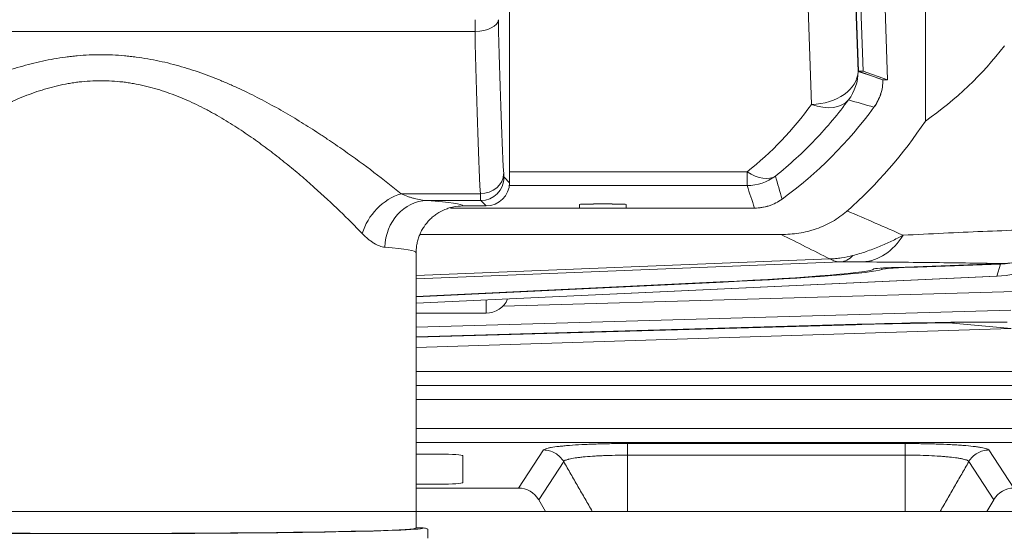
# Model space of a CAD drawing. Header units: millimetres. Extents: x 4 to 836, y 5 to 589.
# Tile 113 of 163: x 697 to 718, y 260 to 271. Entities that reach past the tile are written whole.
import ezdxf

# ---------------------------------------------------------------- set-up
doc = ezdxf.new("R2010")
doc.units = ezdxf.units.MM
doc.layers.add('1', color=7, linetype='Continuous', true_color=0xffffff)
doc.styles.add('ideas_simplex', font='simplex.shx')
doc.dimstyles.get("Standard").update_dxf_attribs({"dimtxt": 0.18, "dimasz": 0.18, "dimexe": 0.18, "dimexo": 0.0625, "dimgap": 0.09, "dimtad": 0, "dimtih": 1, "dimtoh": 1, "dimdec": 4, "dimzin": 0, "dimdsep": 46, "dimtxsty": 'Standard', "dimcen": 0.09, "dimadec": 0, "dimazin": 0, "dimtfac": 1, "dimtdec": 4, "dimtofl": 0, "dimtmove": 0, "dimatfit": 3, "dimfxl": 1, "dimtolj": 1, "dimtzin": 0, "dimarcsym": 0})

# ---------------------------------------------------------------- blocks, each defined once
blk = doc.blocks.new('_U1')
at = {"layer": '1', "color": 152, "lineweight": 13}
for p, q in [((700.230343, 313.020432), (786.941245, 313.020432)), ((718.867431, 260.359191), (786.941245, 260.359191))]:
    blk.add_line(p, q, dxfattribs=at)
at = {"layer": '1', "color": 27, "lineweight": 13}
blk.add_line((784.941245, 313.020432), (784.941245, 260.359191), dxfattribs=at)
at = {"layer": '1', "color": 87, "lineweight": 25}
for p, q in [((783.441245, 293.792312), (777.816245, 293.792312)), ((777.816245, 293.792312), (777.816245, 292.292312)), ((783.441245, 292.292312), (783.441245, 293.792312)), ((777.816245, 281.087312), (777.816245, 279.587312)), ((783.441245, 279.587312), (783.441245, 281.087312)), ((777.816245, 279.587312), (783.441245, 279.587312))]:
    blk.add_line(p, q, dxfattribs=at)
at = {"layer": '1', "color": 27, "lineweight": 18}
for points in [[(784.941245, 313.020432), (785.470226, 310.020434), (784.412264, 310.02043)], [(784.941245, 260.359191), (784.412264, 263.359189), (785.470226, 263.359193)]]:
    blk.add_solid(points, dxfattribs=at)
at = {"layer": '1', "color": 87, "linetype": 'Continuous', "lineweight": 25, "char_height": 3, "attachment_point": 7, "rotation": 90, "line_spacing_factor": 1.204819, "style": 'ideas_simplex'}
for s, insert in [('\\W1.2097;52,7', (775.975245, 281.034812)), ('\\W1.2097;2.07', (783.287745, 281.034812))]:
    blk.add_mtext(s, dxfattribs=dict(at, insert=insert))
blk = doc.blocks.new('_U5')
at = {"layer": '1', "color": 152, "lineweight": 13}
for p, q in [((691.391509, 321.859267), (806.925403, 321.859267)), ((663.165133, 260.359191), (806.925403, 260.359191))]:
    blk.add_line(p, q, dxfattribs=at)
at = {"layer": '1', "color": 27, "lineweight": 13}
blk.add_line((804.925403, 321.859267), (804.925403, 260.359191), dxfattribs=at)
at = {"layer": '1', "color": 87, "lineweight": 25}
for p, q in [((803.425403, 299.696729), (797.800403, 299.696729)), ((797.800403, 299.696729), (797.800403, 298.196729)), ((803.425403, 298.196729), (803.425403, 299.696729)), ((797.800403, 284.021729), (797.800403, 282.521729)), ((803.425403, 282.521729), (803.425403, 284.021729)), ((797.800403, 282.521729), (803.425403, 282.521729))]:
    blk.add_line(p, q, dxfattribs=at)
at = {"layer": '1', "color": 27, "lineweight": 18}
for points in [[(804.925403, 321.859267), (805.454384, 318.859269), (804.396422, 318.859265)], [(804.925403, 260.359191), (804.396422, 263.359189), (805.454384, 263.359193)]]:
    blk.add_solid(points, dxfattribs=at)
at = {"layer": '1', "color": 87, "linetype": 'Continuous', "lineweight": 25, "char_height": 3, "attachment_point": 7, "rotation": 90, "line_spacing_factor": 1.204819, "style": 'ideas_simplex'}
for s, insert in [('\\W1.2558;2.421', (803.271903, 283.969229)), ('\\W1.2097;61,5', (795.959403, 285.454229))]:
    blk.add_mtext(s, dxfattribs=dict(at, insert=insert))
blk = doc.blocks.new('_U6')
at = {"layer": '1', "color": 152, "lineweight": 13}
for p, q in [((707.915586, 361.359343), (604.33873, 361.359343)), ((696.641509, 245.904525), (604.338729, 245.904525))]:
    blk.add_line(p, q, dxfattribs=at)
at = {"layer": '1', "color": 27, "lineweight": 13}
blk.add_line((606.338729, 245.904525), (606.33873, 361.359343), dxfattribs=at)
at = {"layer": '1', "color": 87, "lineweight": 25}
for p, q in [((604.83873, 310.734434), (599.21373, 310.734434)), ((599.21373, 310.734434), (599.21373, 309.234434)), ((604.83873, 309.234434), (604.83873, 310.734434)), ((599.21373, 298.029434), (599.21373, 296.529434)), ((604.83873, 296.529434), (604.83873, 298.029434)), ((599.21373, 296.529434), (604.83873, 296.529434))]:
    blk.add_line(p, q, dxfattribs=at)
at = {"layer": '1', "color": 27, "lineweight": 18}
for points in [[(606.33873, 361.359343), (606.86771, 358.359345), (605.809749, 358.359341)], [(606.338729, 245.904525), (605.809749, 248.904523), (606.86771, 248.904527)]]:
    blk.add_solid(points, dxfattribs=at)
at = {"layer": '1', "color": 87, "linetype": 'Continuous', "lineweight": 25, "char_height": 3, "attachment_point": 7, "rotation": 90, "line_spacing_factor": 1.204819, "style": 'ideas_simplex'}
for s, insert in [('\\W1.1692;115,5', (597.37273, 296.491934)), ('\\W1.2097;4.55', (604.68523, 297.976934))]:
    blk.add_mtext(s, dxfattribs=dict(at, insert=insert))

msp = doc.modelspace()

# ---------------------------------------------------------------- linework, layer by layer
at = {"layer": '1', "color": 9, "linetype": 'Continuous', "lineweight": 18}
for p, q in [((716.803, 268.726), (716.803, 352.993)), ((709.392, 266.859), (710.392, 266.859)), ((705.985, 266.293), (713.711, 266.293)), ((716.173, 265.588), (718.484, 265.671)), ((718.409, 265.66), (716.632, 265.596)), ((705.892, 264.821), (718.339, 265.401)), ((718.33, 265.401), (718.339, 265.401)), ((712.402, 265.277), (705.892, 264.967)), ((705.892, 264.96), (712.47, 265.273)), ((705.892, 264.098), (715.341, 264.37)), ((715.306, 264.361), (705.892, 264.09)), ((718.115, 264.416), (718.552, 264.416)), ((718.636, 264.278), (705.892, 263.871)), ((705.892, 263.359), (724.892, 263.359))]:
    msp.add_line(p, q, dxfattribs=at)
at = {"layer": '1', "color": 252, "linetype": 'Continuous', "lineweight": 13}
for p, q in [((714.818, 285.273), (715.359, 269.787)), ((714.36, 269.08), (713.809, 284.859)), ((707.891, 267.634), (712.981, 267.634)), ((712.981, 267.341), (712.981, 267.634)), ((712.981, 267.341), (707.888, 267.341))]:
    msp.add_line(p, q, dxfattribs=at)
at = {"layer": '1', "color": 18, "linetype": 'Continuous', "lineweight": 18}
for p, q in [((714.827, 285.293), (715.368, 269.793)), ((714.927, 285.293), (715.468, 269.793)), ((715.991, 269.61), (715.759, 276.283)), ((715.368, 269.793), (715.892, 269.61)), ((715.368, 269.793), (715.468, 269.793)), ((715.468, 269.793), (715.991, 269.61)), ((715.892, 269.61), (715.991, 269.61)), ((706.392, 261.589), (705.891, 261.589)), ((706.892, 260.981), (706.892, 261.548)), ((705.891, 260.94), (706.392, 260.94))]:
    msp.add_line(p, q, dxfattribs=at)
at = {"layer": '1', "color": 27, "linetype": 'Continuous', "lineweight": 18}
for p, q in [((707.892, 275.899), (707.892, 267.404)), ((707.392, 266.905), (706.891, 266.905)), ((705.892, 260.005), (705.892, 265.904)), ((705.892, 264.609), (707.392, 264.609)), ((705.892, 260.005), (706.042, 260.005))]:
    msp.add_line(p, q, dxfattribs=at)
at = {"layer": '1', "color": 27, "linetype": 'Continuous', "lineweight": 13}
for p, q in [((707.154, 270.896), (707.154, 270.643)), ((707.154, 270.643), (670.629, 270.643)), ((707.775, 267.52), (707.892, 267.404)), ((705.568, 267.166), (707.267, 267.166)), ((707.276, 267.021), (706.125, 267.021)), ((707.392, 266.905), (707.276, 267.021)), ((707.392, 264.891), (707.392, 264.609)), ((706.042, 260.005), (706.038, 260.001))]:
    msp.add_line(p, q, dxfattribs=at)
at = {"layer": '1', "color": 252, "linetype": 'Continuous', "lineweight": 18}
for p, q in [((709.392, 266.859), (706.625, 266.859)), ((709.392, 266.909), (709.392, 266.936)), ((709.392, 266.859), (709.392, 266.909)), ((709.692, 266.947), (710.092, 266.947)), ((710.392, 266.936), (710.392, 266.909)), ((710.392, 266.909), (710.392, 266.859)), ((713.141, 266.859), (710.392, 266.859))]:
    msp.add_line(p, q, dxfattribs=at)
at = {"layer": '1', "color": 9, "linetype": 'Continuous', "lineweight": 13}
for p, q in [((705.892, 265.415), (714.752, 265.769)), ((714.986, 265.705), (705.892, 265.342)), ((715.865, 265.544), (715.865, 265.573)), ((716.632, 265.604), (716.632, 265.596)), ((718.33, 265.401), (718.409, 265.66)), ((705.892, 264.822), (718.33, 265.401)), ((712.47, 265.273), (712.47, 265.281)), ((707.75, 264.761), (718.734, 265.074)), ((718.63, 264.672), (705.892, 264.309)), ((718.636, 264.278), (717.3, 264.402))]:
    msp.add_line(p, q, dxfattribs=at)
at = {"layer": '1', "color": 143, "linetype": 'Continuous', "lineweight": 18}
for p, q in [((705.892, 263.059), (732.249, 263.059)), ((708.517, 260.611), (708.663, 260.359)), ((718.266, 260.611), (718.12, 260.359)), ((708.663, 260.359), (709.665, 260.359)), ((710.416, 260.359), (716.367, 260.359)), ((717.118, 260.359), (718.12, 260.359))]:
    msp.add_line(p, q, dxfattribs=at)
at = {"layer": '1', "color": 143, "linetype": 'Continuous', "lineweight": 13}
for p, q in [((732.249, 262.759), (705.892, 262.759)), ((705.892, 262.136), (737.603, 262.136)), ((737.603, 261.837), (705.892, 261.837)), ((710.415, 261.814), (716.367, 261.814)), ((708.086, 260.859), (708.621, 261.676)), ((710.416, 261.566), (710.416, 260.359)), ((716.367, 261.566), (710.416, 261.566)), ((716.367, 260.359), (716.367, 261.566)), ((718.162, 261.676), (718.697, 260.859)), ((709.052, 261.427), (708.517, 260.611)), ((718.266, 260.611), (717.731, 261.427))]:
    msp.add_line(p, q, dxfattribs=at)
at = {"layer": '1', "color": 9, "linetype": 'Continuous', "lineweight": 18}
for centre, radius, start, end in [((714.892, 269.61), 1, 323.8479, 344.7178), ((708.392, 274.359), 10.124, 311.6677, 326.1868), ((713.14, 267.859), 1, 270, 290.8694)]:
    msp.add_arc(centre, radius, start, end, dxfattribs=at)
at = {"layer": '1', "color": 252, "linetype": 'Continuous', "lineweight": 18}
for centre, radius, start, end in [((708.392, 274.359), 9.05, 306.1507, 323.8493), ((709.592, 266.909), 0.2, 171.9436, 180), ((710.192, 266.909), 0.2, 360, 8.0564)]:
    msp.add_arc(centre, radius, start, end, dxfattribs=at)
at = {"layer": '1', "color": 27, "linetype": 'Continuous', "lineweight": 18}
msp.add_arc((707.392, 265.109), 0.5, 270, 336.8138, dxfattribs=at)
at = {"layer": '1', "color": 27, "linetype": 'Continuous', "lineweight": 13}
for centre, major_axis, ratio, start_param, end_param in [((707.154, 270.896), (-0.5, -0.01), 0.506068, 1.560425, 3.101118), ((707.94, 275.705), (0, -9.5), 0.034921, 5.2431, 5.735745), ((707.44, 275.705), (0, -10), 0.033175, 5.2431, 5.735745), ((707.267, 267.593), (0.499, 0.029), 0.85348, 4.663536, 6.216166), ((707.276, 267.52), (0.354, 0.354), 0.998783, 3.9276, 5.497178), ((707.776, 268.02), (0, -0.5), 0.034921, 5.735745, 6.248279), ((705.568, 266.312), (-0.671, -0.742), 0.740007, 4.02652, 5.302082), ((707.276, 268.02), (0, -1), 0.01746, 5.735745, 6.248279), ((706.125, 266.021), (0.072, 0.997), 0.900618, 0.080387, 1.636047), ((699.142, 266.903), (-7.75, 0), 0.034921, 3.146096, 3.590174), ((699.142, 265.904), (-6.75, 0), 0.040094, 3.141593, 3.590174)]:
    msp.add_ellipse(centre, major_axis=major_axis, ratio=ratio, start_param=start_param, end_param=end_param, dxfattribs=at)
at = {"layer": '1', "color": 9, "linetype": 'Continuous', "lineweight": 18}
for centre, major_axis, ratio, start_param, end_param in [((711.918, 274.359), (-7.96, 0), 0.896513, 2.2316, 2.542502), ((718.231, 267.859), (-2.492, -0.276), 0.981028, 1.501972, 2.741344), ((718.323, 268.16), (-1.664, -1.87), 0.998377, 0.762518, 1.088078), ((710.692, 265.382), (-5, -0.175), 0.034878, 1.918642, 3.123656), ((716.191, 265.571), (-0.5, -0.017), 0.034878, 4.746075, 6.265249), ((716.66, 265.569), (-0.8, -0.028), 0.034878, 4.746075, 6.180015), ((710.692, 265.382), (-5.2, -0.182), 0.034878, 1.918642, 3.038423), ((714.438, 264.159), (-5, -0.175), 0.034878, 4.101628, 4.536636), ((714.438, 264.159), (-5.2, -0.182), 0.034878, 3.925771, 4.536636)]:
    msp.add_ellipse(centre, major_axis=major_axis, ratio=ratio, start_param=start_param, end_param=end_param, dxfattribs=at)
at = {"layer": '1', "color": 252, "linetype": 'Continuous', "lineweight": 13}
for centre, major_axis, ratio, start_param, end_param in [((714.36, 269.787), (-0.999, -0.035), 0.706891, 1.546116, 3.092232), ((714.36, 269.787), (-0.321, -0.947), 0.999321, 1.244146, 1.897446), ((714.36, 269.787), (-0.811, 0.585), 0.629764, 1.99759, 3.096649), ((708.392, 273.395), (0, -7.367), 0.99939, 0.672925, 0.945109), ((712.981, 268.341), (-0.624, 0.782), 0.529088, 2.15655, 3.100453), ((712.981, 268.341), (-0.947, -0.32), 0.999321, 1.245279, 1.896314)]:
    msp.add_ellipse(centre, major_axis=major_axis, ratio=ratio, start_param=start_param, end_param=end_param, dxfattribs=at)
at = {"layer": '1', "color": 27, "linetype": 'Continuous', "lineweight": 18}
for centre, major_axis, ratio, start_param, end_param in [((707.391, 267.405), (-0.354, 0.354), 0.998783, 2.356803, 3.926382), ((699.142, 260.004), (-6.9, 0), 0.017455, 0.030773, 3.109985), ((699.142, 260.005), (-6.75, 0), 0.017455, 0, 3.141593)]:
    msp.add_ellipse(centre, major_axis=major_axis, ratio=ratio, start_param=start_param, end_param=end_param, dxfattribs=at)
at = {"layer": '1', "color": 252, "linetype": 'Continuous', "lineweight": 18}
for centre, start_param, end_param in [((709.692, 266.936), 4.712389, 6.283185), ((710.092, 266.936), 3.141593, 4.712389)]:
    msp.add_ellipse(centre, major_axis=(-0.3, 0), ratio=0.034921, start_param=start_param, end_param=end_param, dxfattribs=at)
at = {"layer": '1', "color": 9, "linetype": 'Continuous', "lineweight": 13}
for centre, major_axis, ratio, start_param, end_param in [((715.412, 267.204), (0.012, 1.5), 0.774069, 3.196712, 4.052014), ((714.934, 267.203), (0.025, -1.5), 0.469264, 0.039507, 0.427114)]:
    msp.add_ellipse(centre, major_axis=major_axis, ratio=ratio, start_param=start_param, end_param=end_param, dxfattribs=at)
at = {"layer": '1', "color": 143, "linetype": 'Continuous', "lineweight": 18}
for centre, major_axis, ratio, start_param, end_param in [((710.416, 261.316), (0, 0.5), 0.000262, 5.236012, 6.202063), ((716.368, 261.316), (0, 0.5), 0.000261, 0.08136, 1.047199), ((708.083, 260.358), (0.275, 0.42), 0.995307, 5.820411, 6.861394), ((718.7, 260.358), (0.275, -0.42), 0.995307, 2.563384, 3.604367)]:
    msp.add_ellipse(centre, major_axis=major_axis, ratio=ratio, start_param=start_param, end_param=end_param, dxfattribs=at)
at = {"layer": '1', "color": 18, "linetype": 'Continuous', "lineweight": 18}
for centre, start_param, end_param in [((706.392, 261.548), 0, 1.570796), ((706.392, 260.981), 4.712389, 6.283185)]:
    msp.add_ellipse(centre, major_axis=(0.5, 0), ratio=0.081033, start_param=start_param, end_param=end_param, dxfattribs=at)
at = {"layer": '1', "color": 27, "linetype": 'Continuous', "lineweight": 13}
for points, knots in [([(692.715, 267.166), (692.896, 267.315), (693.089, 267.468), (693.499, 267.78), (693.715, 267.938), (694.056, 268.178), (694.173, 268.258), (694.323, 268.358), (694.383, 268.399), (694.505, 268.478), (694.597, 268.538), (694.784, 268.656), (694.91, 268.734), (695.168, 268.888), (695.299, 268.963), (695.566, 269.111), (695.702, 269.184), (695.98, 269.324), (696.121, 269.393), (696.41, 269.524), (696.557, 269.587), (696.783, 269.676), (696.86, 269.705), (697.014, 269.761), (697.092, 269.788), (697.326, 269.865), (697.485, 269.911), (697.805, 269.993), (697.968, 270.028), (698.215, 270.071), (698.298, 270.084), (698.424, 270.1), (698.466, 270.105), (698.55, 270.115), (698.76, 270.136), (699.138, 270.153), (699.474, 270.138), (699.684, 270.12), (699.726, 270.115), (699.81, 270.106), (699.852, 270.101), (699.978, 270.085), (700.061, 270.072), (700.309, 270.029), (700.471, 269.994), (700.791, 269.913), (701.105, 269.821), (701.412, 269.71), (701.601, 269.636), (701.639, 269.621), (701.714, 269.59), (701.751, 269.575), (701.863, 269.527), (701.936, 269.495), (702.155, 269.396), (702.297, 269.328), (702.576, 269.186), (702.713, 269.114), (702.981, 268.965), (703.112, 268.889), (703.371, 268.735), (703.497, 268.657), (703.684, 268.539), (703.777, 268.479), (703.868, 268.419), (703.929, 268.379), (703.959, 268.359), (704.109, 268.259), (704.226, 268.179), (704.568, 267.939), (704.784, 267.78), (705.193, 267.468), (705.387, 267.315), (705.568, 267.166)], [0, 0, 0, 0, 0.0625, 0.0625, 0.125, 0.125, 0.15625, 0.15625, 0.164062, 0.171875, 0.1875, 0.1875, 0.21875, 0.21875, 0.25, 0.25, 0.28125, 0.28125, 0.3125, 0.3125, 0.34375, 0.34375, 0.359375, 0.359375, 0.375, 0.375, 0.40625, 0.40625, 0.4375, 0.4375, 0.453125, 0.453125, 0.460937, 0.460937, 0.46875, 0.5, 0.53125, 0.53125, 0.539063, 0.539063, 0.546875, 0.546875, 0.5625, 0.5625, 0.59375, 0.59375, 0.625, 0.65625, 0.65625, 0.664063, 0.664063, 0.671875, 0.671875, 0.6875, 0.6875, 0.71875, 0.71875, 0.75, 0.75, 0.78125, 0.78125, 0.8125, 0.8125, 0.828125, 0.835938, 0.835938, 0.84375, 0.84375, 0.875, 0.875, 0.9375, 0.9375, 1, 1, 1, 1]), ([(704.738, 266.312), (704.587, 266.469), (704.426, 266.631), (704.083, 266.962), (703.902, 267.13), (703.615, 267.386), (703.517, 267.472), (703.366, 267.601), (703.315, 267.644), (703.212, 267.73), (703.16, 267.772), (703.002, 267.9), (702.894, 267.985), (702.675, 268.153), (702.562, 268.235), (702.333, 268.398), (702.216, 268.479), (701.976, 268.636), (701.853, 268.712), (701.664, 268.824), (701.6, 268.86), (701.503, 268.914), (701.47, 268.932), (701.404, 268.967), (701.371, 268.984), (701.205, 269.07), (701.069, 269.134), (700.793, 269.253), (700.652, 269.307), (700.364, 269.404), (700.217, 269.446), (699.992, 269.499), (699.915, 269.514), (699.8, 269.534), (699.761, 269.541), (699.683, 269.552), (699.644, 269.557), (699.45, 269.58), (699.14, 269.598), (698.829, 269.58), (698.634, 269.557), (698.595, 269.552), (698.517, 269.54), (698.401, 269.521), (698.287, 269.498), (698.061, 269.445), (697.914, 269.403), (697.625, 269.305), (697.483, 269.25), (697.309, 269.175), (697.274, 269.16), (697.205, 269.128), (697.17, 269.112), (697.068, 269.064), (697.001, 269.03), (696.803, 268.928), (696.674, 268.856), (696.424, 268.709), (696.302, 268.632), (696.063, 268.476), (695.946, 268.396), (695.718, 268.234), (695.606, 268.151), (695.387, 267.984), (695.28, 267.899), (695.122, 267.771), (695.07, 267.729), (694.967, 267.643), (694.916, 267.6), (694.765, 267.471), (694.667, 267.385), (694.38, 267.13), (694.2, 266.961), (693.857, 266.631), (693.696, 266.469), (693.545, 266.312)], [0, 0, 0, 0, 0.0625, 0.0625, 0.125, 0.125, 0.15625, 0.15625, 0.171875, 0.171875, 0.1875, 0.1875, 0.21875, 0.21875, 0.25, 0.25, 0.28125, 0.28125, 0.3125, 0.3125, 0.328125, 0.328125, 0.335937, 0.335937, 0.34375, 0.34375, 0.375, 0.375, 0.40625, 0.40625, 0.4375, 0.4375, 0.453125, 0.453125, 0.460937, 0.460937, 0.46875, 0.46875, 0.5, 0.53125, 0.53125, 0.539062, 0.539062, 0.546875, 0.5625, 0.5625, 0.59375, 0.59375, 0.625, 0.625, 0.632812, 0.632812, 0.640625, 0.640625, 0.65625, 0.65625, 0.6875, 0.6875, 0.71875, 0.71875, 0.75, 0.75, 0.78125, 0.78125, 0.8125, 0.8125, 0.828125, 0.828125, 0.84375, 0.84375, 0.875, 0.875, 0.9375, 0.9375, 1, 1, 1, 1]), ([(705.568, 267.166), (705.615, 267.145), (705.663, 267.125), (705.735, 267.1), (705.758, 267.092), (705.806, 267.077), (705.829, 267.07), (705.899, 267.051), (705.945, 267.042), (706.036, 267.027), (706.081, 267.022), (706.125, 267.021)], [0, 0, 0, 0, 0.25, 0.25, 0.375, 0.375, 0.5, 0.5, 0.75, 0.75, 1, 1, 1, 1]), ([(704.738, 266.312), (704.78, 266.269), (704.822, 266.23), (704.875, 266.187), (704.885, 266.178), (704.906, 266.162), (704.937, 266.139), (704.968, 266.119), (705.029, 266.082), (705.069, 266.062), (705.148, 266.033), (705.186, 266.024), (705.224, 266.021)], [0, 0, 0, 0, 0.25, 0.25, 0.3125, 0.3125, 0.375, 0.5, 0.5, 0.75, 0.75, 1, 1, 1, 1])]:
    msp.add_open_spline(points, degree=3, knots=knots, dxfattribs=at)
at = {"layer": '1', "color": 252, "linetype": 'Continuous', "lineweight": 13}
for points in [[(715.359, 269.787), (715.537, 269.727), (715.714, 269.668), (715.892, 269.61)], [(715.699, 269.021), (715.517, 269.073), (715.335, 269.126), (715.153, 269.179)], [(713.587, 267.546), (713.635, 267.381), (713.683, 267.216), (713.73, 267.052)], [(713.141, 266.859), (713.088, 267.02), (713.035, 267.181), (712.981, 267.341)]]:
    msp.add_open_spline(points, degree=3, dxfattribs=at)
at = {"layer": '1', "color": 252, "linetype": 'Continuous', "lineweight": 18}
for points in [[(715.892, 269.61), (715.892, 269.557), (715.883, 269.452), (715.859, 269.35), (715.826, 269.25), (715.785, 269.153), (715.73, 269.063), (715.699, 269.021)], [(713.73, 267.052), (713.687, 267.02), (713.598, 266.965), (713.501, 266.925), (713.4, 266.892), (713.298, 266.868), (713.194, 266.859), (713.141, 266.859)]]:
    msp.add_open_spline(points, degree=3, knots=[0, 0, 0, 0, 0.25, 0.5, 0.5, 0.75, 1, 1, 1, 1], dxfattribs=at)
at = {"layer": '1', "color": 252, "linetype": 'Continuous', "lineweight": 13}
msp.add_open_spline([(715.153, 269.179), (715.045, 269.032), (714.932, 268.886), (714.695, 268.602), (714.571, 268.462), (714.311, 268.189), (714.174, 268.056), (713.889, 267.795), (713.741, 267.668), (713.587, 267.546)], degree=3, knots=[0, 0, 0, 0, 0.25, 0.25, 0.5, 0.5, 0.75, 0.75, 1, 1, 1, 1], dxfattribs=at)
at = {"layer": '1', "color": 27, "linetype": 'Continuous', "lineweight": 18}
for points, knots in [([(705.892, 265.904), (705.892, 265.908), (705.892, 265.912), (705.892, 265.92), (705.892, 265.924), (705.892, 265.937), (705.893, 265.961), (705.895, 265.986), (705.9, 266.035), (705.904, 266.068), (705.914, 266.116), (705.918, 266.132), (705.926, 266.164), (705.93, 266.18), (705.944, 266.227), (705.966, 266.288), (706.001, 266.362), (706.026, 266.405), (706.042, 266.433), (706.051, 266.447), (706.097, 266.515), (706.138, 266.565), (706.208, 266.635), (706.232, 266.657), (706.27, 266.688), (706.283, 266.698), (706.309, 266.718), (706.323, 266.727), (706.391, 266.772), (706.448, 266.803), (706.524, 266.835), (706.539, 266.841), (706.57, 266.852), (706.586, 266.857), (706.633, 266.871), (706.665, 266.879), (706.76, 266.898), (706.825, 266.905), (706.891, 266.905)], [0, 0, 0, 0, 0.007812, 0.007812, 0.015625, 0.015625, 0.03125, 0.0625, 0.0625, 0.125, 0.125, 0.15625, 0.15625, 0.1875, 0.1875, 0.25, 0.3125, 0.34375, 0.34375, 0.375, 0.375, 0.5, 0.5, 0.5625, 0.5625, 0.59375, 0.59375, 0.625, 0.625, 0.75, 0.75, 0.78125, 0.78125, 0.8125, 0.8125, 0.875, 0.875, 1, 1, 1, 1]), ([(706.142, 259.978), (706.134, 259.982), (706.126, 259.986), (706.11, 259.993), (706.102, 259.995), (706.076, 260.002), (706.059, 260.005), (706.042, 260.005)], [0, 0, 0, 0, 0.25, 0.25, 0.5, 0.5, 1, 1, 1, 1]), ([(706.142, 259.978), (706.142, 259.976), (706.142, 259.973), (706.142, 259.964), (706.142, 259.958), (706.142, 259.944), (706.142, 259.939), (706.142, 259.926), (706.142, 259.919), (706.142, 259.904), (706.142, 259.899), (706.142, 259.887), (706.142, 259.88), (706.142, 259.868), (706.142, 259.863), (706.142, 259.853), (706.142, 259.848), (706.142, 259.838), (706.142, 259.835), (706.142, 259.827), (706.142, 259.823), (706.142, 259.814), (706.142, 259.809), (706.142, 259.8), (706.142, 259.797), (706.142, 259.791), (706.142, 259.788), (706.142, 259.784)], [0, 0, 0, 0, 0.25, 0.25, 0.5, 0.5, 0.625, 0.625, 0.75, 0.75, 0.8125, 0.8125, 0.875, 0.875, 0.90625, 0.90625, 0.9375, 0.9375, 0.953125, 0.953125, 0.96875, 0.96875, 0.984375, 0.984375, 0.992188, 0.992188, 1, 1, 1, 1])]:
    msp.add_open_spline(points, degree=3, knots=knots, dxfattribs=at)
at = {"layer": '1', "color": 9, "linetype": 'Continuous', "lineweight": 18}
for points, knots in [([(713.711, 266.293), (713.839, 266.293), (713.966, 266.302), (714.154, 266.333), (714.217, 266.345), (714.309, 266.368), (714.34, 266.377), (714.401, 266.395), (714.432, 266.405), (714.584, 266.457), (714.7, 266.51), (714.865, 266.604), (714.919, 266.639), (714.997, 266.695), (715.023, 266.714), (715.073, 266.755), (715.098, 266.775), (715.122, 266.797)], [0, 0, 0, 0, 0.25, 0.25, 0.375, 0.375, 0.4375, 0.4375, 0.5, 0.5, 0.75, 0.75, 0.875, 0.875, 0.9375, 0.9375, 1, 1, 1, 1]), ([(719.721, 266.156), (719.68, 266.118), (719.636, 266.082), (719.568, 266.031), (719.545, 266.014), (719.498, 265.982), (719.474, 265.967), (719.353, 265.894), (719.252, 265.845), (719.119, 265.794), (719.093, 265.784), (719.039, 265.766), (719.012, 265.758), (718.93, 265.735), (718.876, 265.721), (718.71, 265.688), (718.598, 265.675), (718.484, 265.671)], [0, 0, 0, 0, 0.125, 0.125, 0.1875, 0.1875, 0.25, 0.25, 0.5, 0.5, 0.5625, 0.5625, 0.625, 0.625, 0.75, 0.75, 1, 1, 1, 1])]:
    msp.add_open_spline(points, degree=3, knots=knots, dxfattribs=at)
at = {"layer": '1', "color": 9, "linetype": 'Continuous', "lineweight": 13}
for points, knots in [([(715.122, 266.797), (715.326, 266.712), (715.527, 266.626), (715.927, 266.453), (716.125, 266.365), (716.322, 266.277)], [0, 0, 0, 0, 0.5, 0.5, 1, 1, 1, 1]), ([(716.322, 266.277), (716.617, 266.293), (716.905, 266.307), (717.474, 266.334), (717.753, 266.347), (718.305, 266.37), (718.576, 266.381), (719.114, 266.4), (719.38, 266.41), (719.643, 266.418)], [0, 0, 0, 0, 0.25, 0.25, 0.5, 0.5, 0.75, 0.75, 1, 1, 1, 1]), ([(715.248, 265.843), (715.296, 265.856), (715.344, 265.869), (715.441, 265.898), (715.488, 265.914), (715.583, 265.946), (715.63, 265.963), (715.723, 265.998), (715.769, 266.016), (715.904, 266.072), (715.991, 266.111), (716.161, 266.192), (716.243, 266.234), (716.322, 266.277)], [0, 0, 0, 0, 0.125, 0.125, 0.25, 0.25, 0.375, 0.375, 0.5, 0.5, 0.75, 0.75, 1, 1, 1, 1]), ([(714.752, 265.769), (714.773, 265.77), (714.794, 265.771), (714.835, 265.774), (714.898, 265.779), (714.96, 265.786), (715.084, 265.805), (715.166, 265.822), (715.248, 265.843)], [0, 0, 0, 0, 0.125, 0.125, 0.25, 0.5, 0.5, 1, 1, 1, 1]), ([(714.752, 265.769), (714.762, 265.764), (714.772, 265.759), (714.791, 265.751), (714.821, 265.738), (714.85, 265.728), (714.909, 265.712), (714.948, 265.706), (714.986, 265.705)], [0, 0, 0, 0, 0.125, 0.125, 0.25, 0.5, 0.5, 1, 1, 1, 1]), ([(715.465, 265.706), (715.43, 265.706), (715.394, 265.707), (715.321, 265.707), (715.283, 265.707), (715.205, 265.707), (715.165, 265.707), (715.101, 265.707), (715.079, 265.706), (715.034, 265.706), (715.01, 265.706), (714.986, 265.705)], [0, 0, 0, 0, 0.25, 0.25, 0.5, 0.5, 0.75, 0.75, 0.875, 0.875, 1, 1, 1, 1]), ([(718.484, 265.671), (718.243, 265.675), (718, 265.678), (717.509, 265.685), (717.261, 265.688), (716.759, 265.694), (716.506, 265.697), (715.991, 265.702), (715.73, 265.704), (715.465, 265.706)], [0, 0, 0, 0, 0.25, 0.25, 0.5, 0.5, 0.75, 0.75, 1, 1, 1, 1])]:
    msp.add_open_spline(points, degree=3, knots=knots, dxfattribs=at)
msp.add_open_spline([(714.752, 265.769), (714.408, 265.944), (714.062, 266.119), (713.711, 266.293)], degree=3, dxfattribs=at)
at = {"layer": '1', "color": 9, "linetype": 'Continuous', "lineweight": 18}
msp.add_open_spline([(717.3, 264.402), (717.342, 264.403), (717.383, 264.404), (717.423, 264.405)], degree=3, dxfattribs=at)
at = {"layer": '1', "color": 143, "linetype": 'Continuous', "lineweight": 13}
for points, knots in [([(708.621, 261.676), (708.627, 261.685), (708.644, 261.694), (708.685, 261.707), (708.701, 261.712), (708.729, 261.718), (708.739, 261.72), (708.761, 261.725), (708.772, 261.727), (708.831, 261.737), (708.888, 261.745), (708.986, 261.757), (709.021, 261.76), (709.077, 261.765), (709.096, 261.767), (709.135, 261.771), (709.156, 261.772), (709.259, 261.78), (709.348, 261.786), (709.492, 261.793), (709.541, 261.796), (709.618, 261.799), (709.643, 261.8), (709.695, 261.802), (709.721, 261.803), (709.853, 261.807), (709.962, 261.809), (710.102, 261.812), (710.13, 261.812), (710.187, 261.813), (710.215, 261.813), (710.301, 261.814), (710.358, 261.814), (710.415, 261.814)], [0, 0, 0, 0, 0.125, 0.125, 0.1875, 0.1875, 0.21875, 0.21875, 0.25, 0.25, 0.375, 0.375, 0.4375, 0.4375, 0.46875, 0.46875, 0.5, 0.5, 0.625, 0.625, 0.6875, 0.6875, 0.71875, 0.71875, 0.75, 0.75, 0.875, 0.875, 0.90625, 0.90625, 0.9375, 0.9375, 1, 1, 1, 1]), ([(716.367, 261.814), (716.482, 261.814), (716.595, 261.813), (716.761, 261.81), (716.816, 261.809), (716.925, 261.807), (716.979, 261.805), (717.139, 261.8), (717.24, 261.796), (717.383, 261.788), (717.429, 261.786), (717.497, 261.782), (717.519, 261.78), (717.563, 261.777), (717.584, 261.776), (717.687, 261.768), (717.761, 261.761), (717.86, 261.749), (717.891, 261.745), (717.934, 261.739), (717.947, 261.737), (717.974, 261.733), (717.986, 261.731), (718.045, 261.721), (718.083, 261.712), (718.117, 261.701), (718.124, 261.699), (718.135, 261.694), (718.14, 261.692), (718.153, 261.685), (718.159, 261.68), (718.162, 261.676)], [0, 0, 0, 0, 0.125, 0.125, 0.1875, 0.1875, 0.25, 0.25, 0.375, 0.375, 0.4375, 0.4375, 0.46875, 0.46875, 0.5, 0.5, 0.625, 0.625, 0.6875, 0.6875, 0.71875, 0.71875, 0.75, 0.75, 0.875, 0.875, 0.90625, 0.90625, 0.9375, 0.9375, 1, 1, 1, 1]), ([(709.052, 261.427), (709.03, 261.465), (709.003, 261.499), (708.941, 261.56), (708.907, 261.587), (708.831, 261.63), (708.791, 261.647), (708.707, 261.67), (708.664, 261.675), (708.621, 261.676)], [0, 0, 0, 0, 0.25, 0.25, 0.5, 0.5, 0.75, 0.75, 1, 1, 1, 1]), ([(710.416, 261.566), (710.371, 261.566), (710.328, 261.565), (710.262, 261.565), (710.24, 261.564), (710.196, 261.564), (710.175, 261.563), (710.068, 261.561), (709.984, 261.558), (709.863, 261.553), (709.823, 261.551), (709.745, 261.547), (709.707, 261.545), (709.598, 261.538), (709.53, 261.532), (709.451, 261.524), (709.436, 261.522), (709.405, 261.519), (709.391, 261.517), (709.348, 261.512), (709.322, 261.508), (709.248, 261.497), (709.206, 261.489), (709.161, 261.478), (709.153, 261.476), (709.137, 261.472), (709.13, 261.47), (709.109, 261.463), (709.097, 261.459), (709.067, 261.446), (709.055, 261.437), (709.052, 261.427)], [0, 0, 0, 0, 0.0625, 0.0625, 0.09375, 0.09375, 0.125, 0.125, 0.25, 0.25, 0.3125, 0.3125, 0.375, 0.375, 0.5, 0.5, 0.53125, 0.53125, 0.5625, 0.5625, 0.625, 0.625, 0.75, 0.75, 0.78125, 0.78125, 0.8125, 0.8125, 0.875, 0.875, 1, 1, 1, 1]), ([(717.731, 261.427), (717.729, 261.432), (717.725, 261.437), (717.716, 261.443), (717.713, 261.446), (717.705, 261.45), (717.7, 261.453), (717.675, 261.464), (717.647, 261.472), (717.603, 261.483), (717.594, 261.485), (717.574, 261.489), (717.564, 261.491), (717.532, 261.497), (717.509, 261.501), (717.434, 261.512), (717.378, 261.519), (717.299, 261.527), (717.283, 261.529), (717.25, 261.532), (717.233, 261.533), (717.182, 261.538), (717.146, 261.54), (717.036, 261.547), (716.959, 261.552), (716.796, 261.558), (716.712, 261.561), (716.542, 261.565), (716.456, 261.566), (716.367, 261.566)], [0, 0, 0, 0, 0.0625, 0.0625, 0.09375, 0.09375, 0.125, 0.125, 0.25, 0.25, 0.28125, 0.28125, 0.3125, 0.3125, 0.375, 0.375, 0.5, 0.5, 0.53125, 0.53125, 0.5625, 0.5625, 0.625, 0.625, 0.75, 0.75, 0.875, 0.875, 1, 1, 1, 1]), ([(717.731, 261.427), (717.753, 261.465), (717.78, 261.499), (717.841, 261.56), (717.876, 261.587), (717.951, 261.63), (717.992, 261.647), (718.075, 261.67), (718.119, 261.675), (718.162, 261.676)], [0, 0, 0, 0, 0.25, 0.25, 0.5, 0.5, 0.75, 0.75, 1, 1, 1, 1])]:
    msp.add_open_spline(points, degree=3, knots=knots, dxfattribs=at)
for points in [[(709.665, 260.359), (709.052, 261.427)], [(717.118, 260.359), (717.731, 261.427)]]:
    msp.add_open_spline(points, degree=1, dxfattribs=at)
at = {"layer": '1', "color": 143, "linetype": 'Continuous', "lineweight": 18}
msp.add_open_spline([(708.086, 260.859), (705.891, 260.859)], degree=1, dxfattribs=at)
for points, knots in [([(709.665, 260.359), (709.67, 260.359), (709.679, 260.359), (709.698, 260.359), (709.706, 260.359), (709.719, 260.359), (709.723, 260.359), (709.732, 260.359), (709.737, 260.359), (709.763, 260.359), (709.788, 260.359), (709.829, 260.359), (709.844, 260.359), (709.875, 260.359), (709.892, 260.359), (709.943, 260.359), (709.98, 260.359), (710.039, 260.359), (710.06, 260.359), (710.101, 260.359), (710.123, 260.359), (710.187, 260.359), (710.232, 260.359), (710.3, 260.359), (710.323, 260.359), (710.369, 260.359), (710.392, 260.359), (710.416, 260.359)], [0, 0, 0, 0, 0.125, 0.125, 0.1875, 0.1875, 0.21875, 0.21875, 0.25, 0.25, 0.375, 0.375, 0.4375, 0.4375, 0.5, 0.5, 0.625, 0.625, 0.6875, 0.6875, 0.75, 0.75, 0.875, 0.875, 0.9375, 0.9375, 1, 1, 1, 1]), ([(716.367, 260.359), (716.39, 260.359), (716.413, 260.359), (716.459, 260.359), (716.483, 260.359), (716.551, 260.359), (716.595, 260.359), (716.659, 260.359), (716.681, 260.359), (716.722, 260.359), (716.743, 260.359), (716.782, 260.359), (716.802, 260.359), (716.839, 260.359), (716.857, 260.359), (716.909, 260.359), (716.94, 260.359), (716.981, 260.359), (716.994, 260.359), (717.019, 260.359), (717.03, 260.359), (717.061, 260.359), (717.078, 260.359), (717.094, 260.359), (717.097, 260.359), (717.103, 260.359), (717.105, 260.359), (717.112, 260.359), (717.115, 260.359), (717.118, 260.359)], [0, 0, 0, 0, 0.0625, 0.0625, 0.125, 0.125, 0.25, 0.25, 0.3125, 0.3125, 0.375, 0.375, 0.4375, 0.4375, 0.5, 0.5, 0.625, 0.625, 0.6875, 0.6875, 0.75, 0.75, 0.875, 0.875, 0.90625, 0.90625, 0.9375, 0.9375, 1, 1, 1, 1])]:
    msp.add_open_spline(points, degree=3, knots=knots, dxfattribs=at)

# ---------------------------------------------------------------- dimensions: what is measured, and where the dimension line sits
at = {"layer": '1', "color": 87, "linetype": 'Continuous', "lineweight": 25}
for base, p1, p2, angle, text, override, picture, middle in [((606.339, 245.905), (714.073, 361.359), (699.142, 245.905), 90, '<>\\P[\\C87;{\\H1.00x;\\Fsimplex.shx;4.55\\Fsimplex.shx;}\\C87; ]', {"dimtxt": 3, "dimasz": 3, "dimexe": 2, "dimexo": 2.5, "dimgap": 1.5, "dimtad": 1, "dimtih": 0, "dimtoh": 0, "dimdec": 1, "dimlfac": 1, "dimzin": 8, "dimdsep": 44, "dimlunit": 2, "dimtxsty": 'ideas_simplex', "dimsah": 1, "dimse1": 0, "dimse2": 0, "dimsd1": 0, "dimsd2": 0, "dimclrd": 27, "dimclre": 152, "dimclrt": 87, "dimtol": 0, "dimtm": -0.1, "dimtfac": 0.5, "dimtdec": 2, "dimtofl": 1, "dimtmove": 0, "dimtzin": 8, "dimlwd": 13, "dimlwe": 13}, '_U6', (606.339, 303.632)), ((804.925, 321.859), (660.405, 260.359), (688.892, 321.859), 270, '<>\\P[\\C87;{\\H1.00x;\\Fsimplex.shx;2.421\\Fsimplex.shx;}\\C87; ]', {"dimtxt": 3, "dimasz": 3, "dimexe": 2, "dimexo": 2.5, "dimgap": 1.5, "dimtad": 1, "dimtih": 0, "dimtoh": 0, "dimdec": 2, "dimlfac": 1, "dimzin": 8, "dimdsep": 44, "dimlunit": 2, "dimtxsty": 'ideas_simplex', "dimsah": 1, "dimse1": 0, "dimse2": 0, "dimsd1": 0, "dimsd2": 0, "dimclrd": 27, "dimclre": 152, "dimclrt": 87, "dimtol": 0, "dimtm": -0.1, "dimtfac": 0.5, "dimtdec": 2, "dimtofl": 1, "dimtmove": 0, "dimtzin": 8, "dimlwd": 13, "dimlwe": 13}, '_U5', (804.925, 291.109)), ((784.941, 313.02), (713.992, 260.359), (697.73, 313.02), 270, '<>\\P[\\C87;{\\H1.00x;\\Fsimplex.shx;2.07\\Fsimplex.shx;}\\C87; ]', {"dimtxt": 3, "dimasz": 3, "dimexe": 2, "dimexo": 2.5, "dimgap": 1.5, "dimtad": 1, "dimtih": 0, "dimtoh": 0, "dimdec": 1, "dimlfac": 1, "dimzin": 8, "dimdsep": 44, "dimlunit": 2, "dimtxsty": 'ideas_simplex', "dimsah": 1, "dimse1": 0, "dimse2": 0, "dimsd1": 0, "dimsd2": 0, "dimclrd": 27, "dimclre": 152, "dimclrt": 87, "dimtol": 0, "dimtm": -0.1, "dimtfac": 0.5, "dimtdec": 2, "dimtofl": 1, "dimtmove": 0, "dimtzin": 8, "dimlwd": 13, "dimlwe": 13}, '_U1', (784.941, 286.69))]:
    dim = msp.add_linear_dim(base=base, p1=p1, p2=p2, angle=angle, text=text, dimstyle='Standard', override=override, dxfattribs=at)
    dim.commit()
    dim.dimension.update_dxf_attribs({"geometry": picture, "text_midpoint": middle, "dimtype": 160})

doc.saveas('drawing.dxf')
